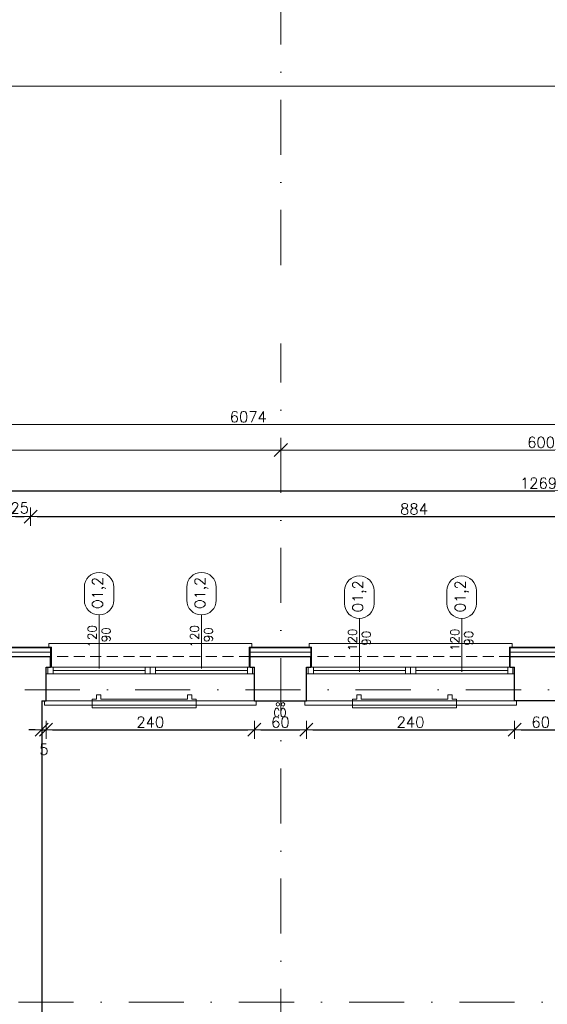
# Model space of a CAD drawing. Header units: millimetres. Extents: x 23192 to 177760, y -399809 to -79279.
# Tile 147 of 256: x 51691 to 52299, y -194342 to -193206. Entities that reach past the tile are written whole.
import ezdxf
from ezdxf.enums import TextEntityAlignment as Align

# ---------------------------------------------------------------- set-up
doc = ezdxf.new("R2010")
doc.units = ezdxf.units.MM
doc.linetypes.add('DASHDOT', pattern=[25.4, 12.7, -6.35, 0, -6.35])
doc.linetypes.add('HIDDEN', pattern=[9.525, 6.35, -3.175])
doc.layers.get('0').update_dxf_attribs({"lineweight": 0})
for name, color, linetype, lineweight in [('!! 0_ Istn-okna', 6, 'Continuous', 13), ('!! 0_ Istn-sciany', 3, 'Continuous', 30), ('!! 0_ Istn-widok', 1, 'Continuous', 15), ('!! 0_Istn-armatura', 6, 'Continuous', 9), ('!! 0_Istn-cienka', 4, 'Continuous', 9), ('!! 0_Opis_okna', 8, 'Continuous', 15), ('!! 0_Osie', 1, 'DASHDOT', 13), ('!! 1_ tynk zewn  - nowy', 21, 'Continuous', 20), ('!! 2_ remont Ocieplenie', 4, 'ZIGZAG', 5), ('!! wymiary osi', 250, 'Continuous', 9), ('0-osie-liniA', 14, 'DASHDOT', 5)]:
    doc.layers.add(name, color=color, linetype=linetype, lineweight=lineweight)
for name, color, linetype, lineweight, plot in [('!! 0_Istn-grzejniki', 7, 'Continuous', 0, False), ('!! 0_ramki', 66, 'Continuous', 9, False), ('Powierzchnia', 140, 'Continuous', 5, False)]:
    doc.layers.add(name, color=color, linetype=linetype, lineweight=lineweight, plot=plot)
doc.styles.add('ARCHETYP', font='romans.shx', dxfattribs={"height": 15})
doc.styles.add('TXT', font='simplex.shx')
doc.linetypes.add('ZIGZAG', pattern='A,0.00254,-5.08,[131,ltypeshp.shx,S=5.08,R=0,X=-5.08,Y=0],-10.16,[131,ltypeshp.shx,S=5.08,R=180,X=5.08,Y=0],-5.08', length=20.32254)
doc.dimstyles.new('DIM50', dxfattribs={"dimscale": 5, "dimtxt": 2.5, "dimasz": 1.5, "dimexe": 0, "dimexo": 0, "dimgap": 0.5, "dimtad": 1, "dimdec": 4, "dimrnd": 0.5, "dimdsep": 46, "dimtxsty": 'TXT', "dimblk1": 'TICK1', "dimblk2": 'TICK1', "dimsah": 1, "dimcen": 0, "dimse1": 1, "dimse2": 1, "dimclrd": 1, "dimclre": 7, "dimclrt": 9, "dimadec": 0, "dimazin": 0, "dimtfac": 1, "dimtdec": 4, "dimtmove": 2, "dimatfit": 3, "dimldrblk": 'TICK1', "dimfxl": 1, "dimtolj": 1, "dimarcsym": 0})

# ---------------------------------------------------------------- blocks, each defined once
blk = doc.blocks.new('TICK1')
at = {"color": 2}
blk.add_line((-1, -1), (1, 1), dxfattribs=at)
at = {"color": 0}
for p, q in [((0, 0), (-1, 0)), ((0, -1.4), (0, 1.4))]:
    blk.add_line(p, q, dxfattribs=at)
blk = doc.blocks.new('*D3757')
at = {"layer": '!! wymiary osi', "color": 1, "lineweight": -2, "transparency": 16777216}
blk.add_line((48925.2, -193735.9), (54984.2, -193735.9), dxfattribs=at)
at = {"layer": 'DEFPOINTS', "color": 0, "transparency": 16777216}
for p in [(48917.7, -193635.5), (54991.7, -193635.5), (54991.7, -193735.9)]:
    blk.add_point(p, dxfattribs=at)
at = {"layer": '!! wymiary osi', "color": 1, "lineweight": -2, "transparency": 16777216, "xscale": 7.5, "yscale": 7.5, "zscale": 7.5, "rotation": 180}
blk.add_blockref('TICK1', (48917.7, -193735.9), dxfattribs=at)
at = {"layer": '!! wymiary osi', "color": 1, "lineweight": -2, "transparency": 16777216, "xscale": 7.5, "yscale": 7.5, "zscale": 7.5}
blk.add_blockref('TICK1', (54991.7, -193735.9), dxfattribs=at)
at = {"layer": '!! wymiary osi', "color": 9, "transparency": 16777216, "insert": (51954.7, -193727.1), "char_height": 12.5, "attachment_point": 5, "style": 'TXT'}
blk.add_mtext('\\A1;6074', dxfattribs=at)
blk = doc.blocks.new('*D3760')
at = {"layer": '!! wymiary osi', "color": 1, "lineweight": -2, "transparency": 16777216}
blk.add_line((50192.2, -193765.3), (51984.7, -193765.3), dxfattribs=at)
at = {"layer": 'DEFPOINTS', "color": 0, "transparency": 16777216}
for p in [(50184.7, -193765.3), (51992.2, -193765.3), (51992.2, -193765.3)]:
    blk.add_point(p, dxfattribs=at)
at = {"layer": '!! wymiary osi', "color": 1, "lineweight": -2, "transparency": 16777216, "xscale": 7.5, "yscale": 7.5, "zscale": 7.5, "rotation": 180}
blk.add_blockref('TICK1', (50184.7, -193765.3), dxfattribs=at)
at = {"layer": '!! wymiary osi', "color": 1, "lineweight": -2, "transparency": 16777216, "xscale": 7.5, "yscale": 7.5, "zscale": 7.5}
blk.add_blockref('TICK1', (51992.2, -193765.3), dxfattribs=at)
at = {"layer": '!! wymiary osi', "color": 9, "transparency": 16777216, "insert": (51088.5, -193756.5), "char_height": 12.5, "attachment_point": 5, "style": 'TXT'}
blk.add_mtext('\\A1;1807.5', dxfattribs=at)
blk = doc.blocks.new('*D3761')
at = {"layer": '!! wymiary osi', "color": 1, "lineweight": -2, "transparency": 16777216}
blk.add_line((51999.7, -193765.3), (52584.7, -193765.3), dxfattribs=at)
at = {"layer": 'DEFPOINTS', "color": 0, "transparency": 16777216}
for p in [(51992.2, -193765.3), (52592.2, -193765.3), (52592.2, -193765.3)]:
    blk.add_point(p, dxfattribs=at)
at = {"layer": '!! wymiary osi', "color": 1, "lineweight": -2, "transparency": 16777216, "xscale": 7.5, "yscale": 7.5, "zscale": 7.5, "rotation": 180}
blk.add_blockref('TICK1', (51992.2, -193765.3), dxfattribs=at)
at = {"layer": '!! wymiary osi', "color": 1, "lineweight": -2, "transparency": 16777216, "xscale": 7.5, "yscale": 7.5, "zscale": 7.5}
blk.add_blockref('TICK1', (52592.2, -193765.3), dxfattribs=at)
at = {"layer": '!! wymiary osi', "color": 9, "transparency": 16777216, "insert": (52292.2, -193756.5), "char_height": 12.5, "attachment_point": 5, "style": 'TXT'}
blk.add_mtext('\\A1;600', dxfattribs=at)
blk = doc.blocks.new('BLOK OSIE A-B PN')
at = {"layer": '0-osie-liniA', "ltscale": 5}
blk.add_lwpolyline([(51992.2, -184306.7), (51992.2, -182063)], dxfattribs=at)
blk = doc.blocks.new('1_ok-opis')
blk.add_line((0, 111.6), (0, 50))
for points in [[(-17, 128.6), (-17, 143.6)], [(17, 128.6), (17, 143.6)]]:
    blk.add_lwpolyline(points)
for centre, start, end in [((0, 143.6), 0, 180), ((0, 128.6), 180, 0)]:
    blk.add_arc(centre, 17, start, end)
at = {"style": 'ARCHETYP'}
for tag, height, rotation, p in [('NR', 12, 90, (0, 136.9)), ('NR', 12, 270, (0, 136.9)), ('SZEROKOŚĆ', 10, 90, (-8, 78.3)), ('WYSOKOŚĆ', 10, 270, (-8, 78.3)), ('WYSOKOŚĆ', 10, 90, (8, 78.3)), ('SZEROKOŚĆ', 10, 270, (8, 78.3))]:
    blk.add_attdef(tag, text='', height=height, rotation=rotation, dxfattribs=at).set_placement(p, align=Align.MIDDLE)
blk = doc.blocks.new('*D2241')
at = {"layer": '!! wymiary osi', "color": 1, "lineweight": -2, "transparency": 16777216}
blk.add_line((51662.2, -193749.3), (52916.2, -193749.3), dxfattribs=at)
at = {"layer": 'DEFPOINTS', "color": 0, "transparency": 16777216}
for p in [(52923.7, -193749.3), (51654.7, -193904.6), (52923.7, -193904.6)]:
    blk.add_point(p, dxfattribs=at)
at = {"layer": '!! wymiary osi', "color": 1, "lineweight": -2, "transparency": 16777216, "xscale": 7.5, "yscale": 7.5, "zscale": 7.5, "rotation": 180}
blk.add_blockref('TICK1', (51654.7, -193749.3), dxfattribs=at)
at = {"layer": '!! wymiary osi', "color": 1, "lineweight": -2, "transparency": 16777216, "xscale": 7.5, "yscale": 7.5, "zscale": 7.5}
blk.add_blockref('TICK1', (52923.7, -193749.3), dxfattribs=at)
at = {"layer": '!! wymiary osi', "color": 9, "transparency": 16777216, "insert": (52289.2, -193740.6), "char_height": 12.5, "attachment_point": 5, "style": 'TXT'}
blk.add_mtext('\\A1;1269', dxfattribs=at)
blk = doc.blocks.new('*D2259')
at = {"layer": '!! wymiary osi', "color": 1, "lineweight": -2, "transparency": 16777216}
blk.add_line((51686.2, -193779.1), (51696.2, -193779.1), dxfattribs=at)
at = {"layer": 'DEFPOINTS', "color": 0, "transparency": 16777216}
for p in [(51703.7, -193779.1), (51678.7, -194326.6), (51703.7, -194326.6)]:
    blk.add_point(p, dxfattribs=at)
at = {"layer": '!! wymiary osi', "color": 1, "lineweight": -2, "transparency": 16777216, "xscale": 7.5, "yscale": 7.5, "zscale": 7.5, "rotation": 180}
blk.add_blockref('TICK1', (51678.7, -193779.1), dxfattribs=at)
at = {"layer": '!! wymiary osi', "color": 1, "lineweight": -2, "transparency": 16777216, "xscale": 7.5, "yscale": 7.5, "zscale": 7.5}
blk.add_blockref('TICK1', (51703.7, -193779.1), dxfattribs=at)
at = {"layer": '!! wymiary osi', "color": 9, "transparency": 16777216, "insert": (51691.2, -193769.1), "char_height": 12.5, "attachment_point": 5, "style": 'TXT'}
blk.add_mtext('\\A1;25', dxfattribs=at)
blk = doc.blocks.new('*D2260')
at = {"layer": '!! wymiary osi', "color": 1, "lineweight": -2, "transparency": 16777216}
blk.add_line((51711.2, -193779.1), (52580.2, -193779.1), dxfattribs=at)
at = {"layer": 'DEFPOINTS', "color": 0, "transparency": 16777216}
for p in [(52587.7, -193779.1), (52587.7, -194314.1), (51703.7, -194326.6)]:
    blk.add_point(p, dxfattribs=at)
at = {"layer": '!! wymiary osi', "color": 1, "lineweight": -2, "transparency": 16777216, "xscale": 7.5, "yscale": 7.5, "zscale": 7.5, "rotation": 180}
blk.add_blockref('TICK1', (51703.7, -193779.1), dxfattribs=at)
at = {"layer": '!! wymiary osi', "color": 1, "lineweight": -2, "transparency": 16777216, "xscale": 7.5, "yscale": 7.5, "zscale": 7.5}
blk.add_blockref('TICK1', (52587.7, -193779.1), dxfattribs=at)
at = {"layer": '!! wymiary osi', "color": 9, "transparency": 16777216, "insert": (52145.7, -193770.4), "char_height": 12.5, "attachment_point": 5, "style": 'TXT'}
blk.add_mtext('\\A1;884', dxfattribs=at)
blk = doc.blocks.new('*D2410')
at = {"layer": '!! wymiary osi', "color": 1, "lineweight": -2, "transparency": 16777216}
for p, q in [((51709.2, -194025), (51701.7, -194025)), ((51716.7, -194025), (51721.7, -194025)), ((51729.2, -194025), (51736.7, -194025))]:
    blk.add_line(p, q, dxfattribs=at)
at = {"layer": 'DEFPOINTS', "color": 0, "transparency": 16777216}
for p in [(51716.7, -193991.6), (51721.7, -193991.6), (51721.7, -194025)]:
    blk.add_point(p, dxfattribs=at)
at = {"layer": '!! wymiary osi', "color": 1, "lineweight": -2, "transparency": 16777216, "xscale": 7.5, "yscale": 7.5, "zscale": 7.5}
blk.add_blockref('TICK1', (51716.7, -194025), dxfattribs=at)
at = {"layer": '!! wymiary osi', "color": 1, "lineweight": -2, "transparency": 16777216, "xscale": 7.5, "yscale": 7.5, "zscale": 7.5, "rotation": 180}
blk.add_blockref('TICK1', (51721.7, -194025), dxfattribs=at)
at = {"layer": '!! wymiary osi', "color": 9, "transparency": 16777216, "insert": (51719.2, -194047.5), "char_height": 12.5, "attachment_point": 5, "style": 'TXT'}
blk.add_mtext('\\A1;5', dxfattribs=at)
blk = doc.blocks.new('*D2411')
at = {"layer": '!! wymiary osi', "color": 1, "lineweight": -2, "transparency": 16777216}
blk.add_line((51729.2, -194025), (51954.2, -194025), dxfattribs=at)
at = {"layer": 'DEFPOINTS', "color": 0, "transparency": 16777216}
for p in [(51721.7, -193991.6), (51961.7, -193991.6), (51961.7, -194025)]:
    blk.add_point(p, dxfattribs=at)
at = {"layer": '!! wymiary osi', "color": 1, "lineweight": -2, "transparency": 16777216, "xscale": 7.5, "yscale": 7.5, "zscale": 7.5, "rotation": 180}
blk.add_blockref('TICK1', (51721.7, -194025), dxfattribs=at)
at = {"layer": '!! wymiary osi', "color": 1, "lineweight": -2, "transparency": 16777216, "xscale": 7.5, "yscale": 7.5, "zscale": 7.5}
blk.add_blockref('TICK1', (51961.7, -194025), dxfattribs=at)
at = {"layer": '!! wymiary osi', "color": 9, "transparency": 16777216, "insert": (51841.7, -194016.2), "char_height": 12.5, "attachment_point": 5, "style": 'TXT'}
blk.add_mtext('\\A1;240', dxfattribs=at)
blk = doc.blocks.new('*D2412')
at = {"layer": '!! wymiary osi', "color": 1, "lineweight": -2, "transparency": 16777216}
blk.add_line((51969.2, -194025), (52014.2, -194025), dxfattribs=at)
at = {"layer": 'DEFPOINTS', "color": 0, "transparency": 16777216}
for p in [(51961.7, -193991.6), (52021.7, -193991.6), (52021.7, -194025)]:
    blk.add_point(p, dxfattribs=at)
at = {"layer": '!! wymiary osi', "color": 1, "lineweight": -2, "transparency": 16777216, "xscale": 7.5, "yscale": 7.5, "zscale": 7.5, "rotation": 180}
blk.add_blockref('TICK1', (51961.7, -194025), dxfattribs=at)
at = {"layer": '!! wymiary osi', "color": 1, "lineweight": -2, "transparency": 16777216, "xscale": 7.5, "yscale": 7.5, "zscale": 7.5}
blk.add_blockref('TICK1', (52021.7, -194025), dxfattribs=at)
at = {"layer": '!! wymiary osi', "color": 9, "transparency": 16777216, "insert": (51991.7, -194016.2), "char_height": 12.5, "attachment_point": 5, "style": 'TXT'}
blk.add_mtext('\\A1;60', dxfattribs=at)
blk = doc.blocks.new('*D2413')
at = {"layer": '!! wymiary osi', "color": 1, "lineweight": -2, "transparency": 16777216}
blk.add_line((52029.2, -194025), (52254.2, -194025), dxfattribs=at)
at = {"layer": 'DEFPOINTS', "color": 0, "transparency": 16777216}
for p in [(52021.7, -193991.6), (52261.7, -193991.6), (52261.7, -194025)]:
    blk.add_point(p, dxfattribs=at)
at = {"layer": '!! wymiary osi', "color": 1, "lineweight": -2, "transparency": 16777216, "xscale": 7.5, "yscale": 7.5, "zscale": 7.5, "rotation": 180}
blk.add_blockref('TICK1', (52021.7, -194025), dxfattribs=at)
at = {"layer": '!! wymiary osi', "color": 1, "lineweight": -2, "transparency": 16777216, "xscale": 7.5, "yscale": 7.5, "zscale": 7.5}
blk.add_blockref('TICK1', (52261.7, -194025), dxfattribs=at)
at = {"layer": '!! wymiary osi', "color": 9, "transparency": 16777216, "insert": (52141.7, -194016.2), "char_height": 12.5, "attachment_point": 5, "style": 'TXT'}
blk.add_mtext('\\A1;240', dxfattribs=at)
blk = doc.blocks.new('*D2414')
at = {"layer": '!! wymiary osi', "color": 1, "lineweight": -2, "transparency": 16777216}
blk.add_line((52269.2, -194025), (52314.2, -194025), dxfattribs=at)
at = {"layer": 'DEFPOINTS', "color": 0, "transparency": 16777216}
for p in [(52261.7, -193991.6), (52321.7, -193991.6), (52321.7, -194025)]:
    blk.add_point(p, dxfattribs=at)
at = {"layer": '!! wymiary osi', "color": 1, "lineweight": -2, "transparency": 16777216, "xscale": 7.5, "yscale": 7.5, "zscale": 7.5, "rotation": 180}
blk.add_blockref('TICK1', (52261.7, -194025), dxfattribs=at)
at = {"layer": '!! wymiary osi', "color": 1, "lineweight": -2, "transparency": 16777216, "xscale": 7.5, "yscale": 7.5, "zscale": 7.5}
blk.add_blockref('TICK1', (52321.7, -194025), dxfattribs=at)
at = {"layer": '!! wymiary osi', "color": 9, "transparency": 16777216, "insert": (52291.7, -194016.2), "char_height": 12.5, "attachment_point": 5, "style": 'TXT'}
blk.add_mtext('\\A1;60', dxfattribs=at)
blk = doc.blocks.new('BLOK OSI')
at = {"layer": '0-osie-liniA', "ltscale": 5}
for points in [[(51992.21142, -199661.23318), (51992.21142, -193642.4104)], [(51570.03302, -194041.7797), (53810.60983, -194041.7797)], [(48639.33021, -194402.0883), (55424.2848, -194402.0883)]]:
    blk.add_lwpolyline(points, dxfattribs=at)
at = {"layer": '!! wymiary osi'}
dim = blk.add_aligned_dim(p1=(48917.71142, -193635.47368), p2=(54991.71142, -193635.47368), distance=-100.4179, dimstyle='DIM50', dxfattribs=at)
dim.commit()
dim.dimension.update_dxf_attribs({"geometry": '*D3757', "text_midpoint": (51954.71142, -193727.14158)})
for base, p1, p2, picture, middle in [((51992.21142, -193765.29711), (50184.71142, -193765.29711), (51992.21142, -193765.29711), '*D3760', (51088.46142, -193756.54711)), ((52592.21142, -193765.29711), (51992.21142, -193765.29711), (52592.21142, -193765.29711), '*D3761', (52292.21142, -193756.54711))]:
    dim = blk.add_linear_dim(base=base, p1=p1, p2=p2, dimstyle='DIM50', dxfattribs=at)
    dim.commit()
    dim.dimension.update_dxf_attribs({"geometry": picture, "text_midpoint": middle})

msp = doc.modelspace()

# ---------------------------------------------------------------- linework, layer by layer
at = {"layer": '!! 0_ Istn-okna'}
for points in [[(51721.71142, -193952.5883), (51961.71142, -193952.5883)], [(51729.71142, -193956.5883), (51835.71142, -193956.5883)], [(51847.71142, -193956.5883), (51953.71142, -193956.5883)], [(52021.71142, -193952.5883), (52261.71142, -193952.5883)], [(52029.71142, -193956.5883), (52135.71142, -193956.5883)], [(52147.71142, -193956.5883), (52253.71142, -193956.5883)], [(51721.71142, -193960.5883), (51961.71142, -193960.5883)], [(52021.71142, -193960.5883), (52261.71142, -193960.5883)]]:
    msp.add_lwpolyline(points, dxfattribs=at)
for points in [[(51723.71142, -193952.5883), (51729.71142, -193952.5883), (51729.71142, -193960.5883), (51723.71142, -193960.5883)], [(51835.71142, -193952.5883), (51841.71142, -193952.5883), (51841.71142, -193960.5883), (51835.71142, -193960.5883)], [(51841.71142, -193952.5883), (51847.71142, -193952.5883), (51847.71142, -193960.5883), (51841.71142, -193960.5883)], [(51953.71142, -193952.5883), (51959.71142, -193952.5883), (51959.71142, -193960.5883), (51953.71142, -193960.5883)], [(52023.71142, -193952.5883), (52029.71142, -193952.5883), (52029.71142, -193960.5883), (52023.71142, -193960.5883)], [(52135.71142, -193952.5883), (52141.71142, -193952.5883), (52141.71142, -193960.5883), (52135.71142, -193960.5883)], [(52141.71142, -193952.5883), (52147.71142, -193952.5883), (52147.71142, -193960.5883), (52141.71142, -193960.5883)], [(52253.71142, -193952.5883), (52259.71142, -193952.5883), (52259.71142, -193960.5883), (52253.71142, -193960.5883)]]:
    msp.add_lwpolyline(points, close=True, dxfattribs=at)
at = {"layer": '!! 0_ Istn-sciany'}
for points in [[(51665.71142, -193940.5883), (51726.71142, -193940.5883)], [(51726.71142, -193952.5883), (51726.71142, -193940.5883)], [(51956.71142, -193940.5883), (52026.71142, -193940.5883)], [(51956.71142, -193952.5883), (51956.71142, -193940.5883)], [(52026.71142, -193952.5883), (52026.71142, -193940.5883)], [(52026.71142, -193952.5883), (52026.71142, -193940.5883)], [(52256.71142, -193940.5883), (52326.71142, -193940.5883)], [(52256.71142, -193952.5883), (52256.71142, -193940.5883)], [(52256.71142, -193952.5883), (52256.71142, -193940.5883)], [(51721.71142, -193952.5883), (51726.71142, -193952.5883)], [(51721.71142, -193991.5883), (51721.71142, -193952.5883)], [(51956.71142, -193952.5883), (51961.71142, -193952.5883)], [(51961.71142, -193991.5883), (51961.71142, -193952.5883)], [(52021.71142, -193952.5883), (52026.71142, -193952.5883)], [(52021.71142, -193991.5883), (52021.71142, -193952.5883)], [(52256.71142, -193952.5883), (52261.71142, -193952.5883)], [(52261.71142, -193991.5883), (52261.71142, -193952.5883)], [(51716.71142, -193991.5883), (51721.71142, -193991.5883)], [(51716.71142, -193991.5883), (51716.71142, -194351.5883)], [(51961.71142, -193991.5883), (52021.71142, -193991.5883)], [(52321.71142, -193991.5883), (52261.71142, -193991.5883)]]:
    msp.add_lwpolyline(points, dxfattribs=at)
at = {"layer": '!! 0_ Istn-widok'}
for points in [[(51958.71142, -193925.5883), (51724.71142, -193925.5883)], [(51724.71142, -193930.5883), (51724.71142, -193925.5883)], [(51958.71142, -193930.5883), (51958.71142, -193925.5883)], [(52258.71142, -193925.5883), (52024.71142, -193925.5883)], [(52024.71142, -193930.5883), (52024.71142, -193925.5883)], [(52258.71142, -193930.5883), (52258.71142, -193925.5883)], [(51719.71142, -193991.5883), (51719.71142, -193996.5883)], [(51963.71142, -193991.5883), (51963.71142, -193996.5883)], [(52019.71142, -193991.5883), (52019.71142, -193996.5883)], [(52263.71142, -193991.5883), (52263.71142, -193996.5883)], [(51719.71142, -193996.5883), (51963.71142, -193996.5883)], [(52019.71142, -193996.5883), (52263.71142, -193996.5883)]]:
    msp.add_lwpolyline(points, dxfattribs=at)
at = {"layer": '!! 0_Istn-armatura'}
for centre in [(51988.71142, -193995.5883), (51994.71142, -193995.5883)]:
    msp.add_circle(centre, 2, dxfattribs=at)
at = {"layer": '!! 0_Istn-cienka', "linetype": 'HIDDEN', "ltscale": 2}
for points in [[(51956.71142, -193940.5883), (51726.71142, -193940.5883)], [(52256.71142, -193940.5883), (52026.71142, -193940.5883)], [(51721.71142, -193991.5883), (51961.71142, -193991.5883)], [(52021.71142, -193991.5883), (52261.71142, -193991.5883)]]:
    msp.add_lwpolyline(points, dxfattribs=at)
at = {"layer": '!! 0_Istn-grzejniki'}
for points in [[(51889.71142, -193984.5883), (51889.71142, -193989.5883), (51894.71142, -193989.5883), (51894.71142, -193999.5883), (51774.71142, -193999.5883), (51774.71142, -193989.5883), (51779.71142, -193989.5883), (51779.71142, -193984.5883), (51784.71142, -193984.5883), (51784.71142, -193989.5883), (51884.71142, -193989.5883), (51884.71142, -193984.5883)], [(52189.71142, -193984.5883), (52189.71142, -193989.5883), (52194.71142, -193989.5883), (52194.71142, -193999.5883), (52074.71142, -193999.5883), (52074.71142, -193989.5883), (52079.71142, -193989.5883), (52079.71142, -193984.5883), (52084.71142, -193984.5883), (52084.71142, -193989.5883), (52184.71142, -193989.5883), (52184.71142, -193984.5883)]]:
    msp.add_lwpolyline(points, close=True, dxfattribs=at)
at = {"layer": '!! 0_ramki'}
msp.add_lwpolyline([(48565.42916, -193282.57641), (52765.42916, -193282.57641), (52765.42916, -196252.57641), (48565.42916, -196252.57641)], close=True, dxfattribs=at)
at = {"layer": '!! 1_ tynk zewn  - nowy'}
for points in [[(51727.71142, -193929.5883), (51654.71142, -193929.5883), (51654.71142, -194313.5883)], [(51727.71142, -193930.5883), (51655.71142, -193930.5883), (51655.71142, -194313.5883)], [(51726.71142, -193940.5883), (51726.71142, -193929.5883)], [(51727.71142, -193952.5883), (51727.71142, -193929.5883)], [(51955.71142, -193952.5883), (51955.71142, -193929.5883)], [(52027.71142, -193929.5883), (51955.71142, -193929.5883)], [(52027.71142, -193930.5883), (51955.71142, -193930.5883)], [(51956.71142, -193940.5883), (51956.71142, -193929.5883)], [(52026.71142, -193940.5883), (52026.71142, -193929.5883)], [(52027.71142, -193952.5883), (52027.71142, -193929.5883)], [(52255.71142, -193952.5883), (52255.71142, -193929.5883)], [(52327.71142, -193929.5883), (52255.71142, -193929.5883)], [(52327.71142, -193930.5883), (52255.71142, -193930.5883)], [(52256.71142, -193940.5883), (52256.71142, -193929.5883)]]:
    msp.add_lwpolyline(points, dxfattribs=at)
at = {"layer": '!! 2_ remont Ocieplenie', "linetype": 'ZIGZAG', "ltscale": 0.75}
for points in [[(51727.71142, -193935.5883), (51660.71142, -193935.5883), (51660.71142, -194313.5883)], [(52026.71142, -193935.5883), (51955.71142, -193935.5883)], [(52326.71142, -193935.5883), (52256.71142, -193935.5883)]]:
    msp.add_lwpolyline(points, dxfattribs=at)
at = {"layer": 'Powierzchnia'}
msp.add_lwpolyline([(51716.71142, -193991.5883), (52587.71142, -193991.5883), (52587.71142, -194626.5883), (51773.71142, -194626.5883), (51773.71142, -194608.5883), (51716.71142, -194608.5883)], close=True, dxfattribs=at)

# ---------------------------------------------------------------- block references
at = {"layer": '!! 0_Opis_okna'}
ref = msp.add_blockref('1_ok-opis', (51782.71142, -194004.11446), dxfattribs=at)
ref.add_attrib('WYSOKOŚĆ', '90', dxfattribs={"layer": '0', "height": 10, "rotation": 90, "style": 'ARCHETYP'}).set_placement((51790.71142, -193915.39405), align=Align.MIDDLE)
ref.add_attrib('SZEROKOŚĆ', '120', dxfattribs={"layer": '0', "height": 10, "rotation": 90, "style": 'ARCHETYP'}).set_placement((51774.71142, -193917.16751), align=Align.MIDDLE)
ref.add_attrib('NR', 'O1,2', dxfattribs={"layer": '0', "height": 12, "rotation": 90, "style": 'ARCHETYP'}).set_placement((51782.71142, -193867.21302), align=Align.MIDDLE)
ref = msp.add_blockref('1_ok-opis', (51900.71142, -194004.11446), dxfattribs=at)
ref.add_attrib('WYSOKOŚĆ', '90', dxfattribs={"layer": '0', "height": 10, "rotation": 90, "style": 'ARCHETYP'}).set_placement((51908.71142, -193915.39405), align=Align.MIDDLE)
ref.add_attrib('SZEROKOŚĆ', '120', dxfattribs={"layer": '0', "height": 10, "rotation": 90, "style": 'ARCHETYP'}).set_placement((51892.71142, -193917.16751), align=Align.MIDDLE)
ref.add_attrib('NR', 'O1,2', dxfattribs={"layer": '0', "height": 12, "rotation": 90, "style": 'ARCHETYP'}).set_placement((51900.71142, -193867.21302), align=Align.MIDDLE)
ref = msp.add_blockref('1_ok-opis', (52082.71142, -194008.11446), dxfattribs=at)
ref.add_attrib('WYSOKOŚĆ', '90', dxfattribs={"layer": '0', "height": 10, "rotation": 90, "style": 'ARCHETYP'}).set_placement((52090.71142, -193919.39405), align=Align.MIDDLE)
ref.add_attrib('SZEROKOŚĆ', '120', dxfattribs={"layer": '0', "height": 10, "rotation": 90, "style": 'ARCHETYP'}).set_placement((52074.71142, -193921.16751), align=Align.MIDDLE)
ref.add_attrib('NR', 'O1,2', dxfattribs={"layer": '0', "height": 12, "rotation": 90, "style": 'ARCHETYP'}).set_placement((52082.71142, -193871.21302), align=Align.MIDDLE)
ref = msp.add_blockref('1_ok-opis', (52200.71142, -194008.11446), dxfattribs=at)
ref.add_attrib('WYSOKOŚĆ', '90', dxfattribs={"layer": '0', "height": 10, "rotation": 90, "style": 'ARCHETYP'}).set_placement((52208.71142, -193919.39405), align=Align.MIDDLE)
ref.add_attrib('SZEROKOŚĆ', '120', dxfattribs={"layer": '0', "height": 10, "rotation": 90, "style": 'ARCHETYP'}).set_placement((52192.71142, -193921.16751), align=Align.MIDDLE)
ref.add_attrib('NR', 'O1,2', dxfattribs={"layer": '0', "height": 12, "rotation": 90, "style": 'ARCHETYP'}).set_placement((52200.71142, -193871.21302), align=Align.MIDDLE)
at = {"layer": '!! 0_Osie'}
for name, p in [('BLOK OSIE A-B PN', (0, -9182.23287)), ('BLOK OSI', (0, 63))]:
    msp.add_blockref(name, p, dxfattribs=at)

# ---------------------------------------------------------------- texts
at = {"layer": '!! 0_Istn-armatura', "style": 'ARCHETYP', "width": 0.8}
msp.add_text('CO', height=10, rotation=0.00000004, dxfattribs=at).set_placement((51983.82958, -194010.22337))

# ---------------------------------------------------------------- dimensions: what is measured, and where the dimension line sits
at = {"layer": '!! wymiary osi'}
for base, p1, p2, picture, middle in [((52923.71142, -193749.32362), (51654.71142, -193904.5883), (52923.71142, -193904.5883), '*D2241', (52289.21142, -193740.57362)), ((51703.71142, -193779.12584), (51678.71142, -194326.5883), (51703.71142, -194326.5883), '*D2259', (51691.21142, -193769.12584)), ((52587.71142, -193779.12584), (51703.71142, -194326.5883), (52587.71142, -194314.0883), '*D2260', (52145.71142, -193770.37584)), ((51721.71142, -194024.98081), (51716.71142, -193991.5883), (51721.71142, -193991.5883), '*D2410', (51719.21142, -194047.48081)), ((51961.71142, -194024.98081), (51721.71142, -193991.5883), (51961.71142, -193991.5883), '*D2411', (51841.71142, -194016.23081)), ((52021.71142, -194024.98081), (51961.71142, -193991.5883), (52021.71142, -193991.5883), '*D2412', (51991.71142, -194016.23081)), ((52261.71142, -194024.98081), (52021.71142, -193991.5883), (52261.71142, -193991.5883), '*D2413', (52141.71142, -194016.23081)), ((52321.71142, -194024.98081), (52261.71142, -193991.5883), (52321.71142, -193991.5883), '*D2414', (52291.71142, -194016.23081))]:
    dim = msp.add_linear_dim(base=base, p1=p1, p2=p2, dimstyle='DIM50', dxfattribs=at)
    dim.commit()
    dim.dimension.update_dxf_attribs({"geometry": picture, "text_midpoint": middle})

doc.saveas('drawing.dxf')
